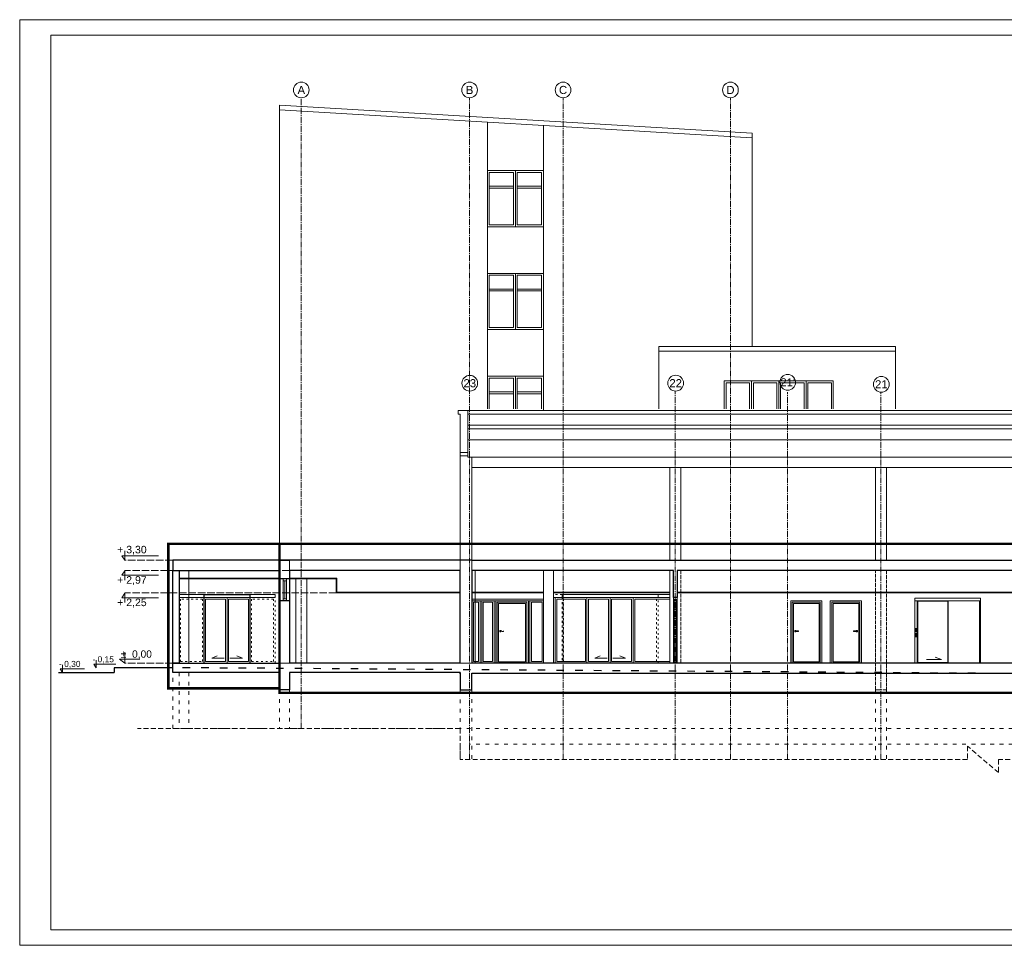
# Model space of a CAD drawing. Header units: millimetres. Extents: x 485 to 6885, y -6822 to -3852.
# Tile 1 of 12: x 485 to 3645, y -6822 to -3852. Entities that reach past the tile are written whole.
import ezdxf
from ezdxf.enums import TextEntityAlignment as Align

# ---------------------------------------------------------------- set-up
doc = ezdxf.new("R2010")
doc.units = ezdxf.units.MM
for name, pattern in [('ACAD_ISO02W100', [15, 12, -3]), ('ACAD_ISO03W100', [30, 12, -18]), ('CACHE2', [4.7625, 3.175, -1.5875]), ('CENTER2', [28.575, 19.05, -3.175, 3.175, -3.175]), ('CONTINU', [0]), ('DASHED', [19.05, 12.7, -6.35]), ('DASHED2', [0.375, 0.25, -0.125])]:
    doc.linetypes.add(name, pattern=pattern)
for name, color, linetype, lineweight in [('SQ_Drzwi', 170, 'Continuous', 9), ('SQ_ISTN.Ściany', 140, 'Continuous', 35), ('Sq_Okna', 170, 'Continuous', 9), ('SQ_Opis_Koty', 7, 'Continuous', 0), ('SQ_Opisy', 7, 'Continuous', 18), ('SQ_Osie', 220, 'CENTER2', 9), ('SQ_PROJ.Ściany', 7, 'Continuous', 35), ('SQ_Wymiary', 7, 'Continuous', 5), ('SQ_ZAKRES_OPRACOWANIA', 7, 'ACAD_ISO02W100', 20)]:
    doc.layers.add(name, color=color, linetype=linetype, lineweight=lineweight)
doc.layers.add('SQ_ELEWACJE', color=7, linetype='Continuous', lineweight=5, true_color=0x3b3b3b)
doc.layers.add('SQ_Widok', color=7, linetype='DASHED', lineweight=15, true_color=0x474747)
doc.styles.add('ARIAL', font='arial.ttf')
doc.styles.add('SQ_Arial Narrow', font='ARIALN.TTF')
doc.styles.get("Standard").update_dxf_attribs({"font": 'arial.ttf'})

# ---------------------------------------------------------------- blocks, each defined once
blk = doc.blocks.new('SQ_RzędnaStanWykończony_100')
for p, q in [((0, 33.8), (0, 0)), ((0, 0), (-16.1, 11.8)), ((-16.1, 11.8), (47, 11.8))]:
    blk.add_line(p, q)
at = {"style": 'SQ_Arial Narrow'}
blk.add_attdef('+4,03', (-12.4, 16.4), '', height=18, dxfattribs=at)

msp = doc.modelspace()

# ---------------------------------------------------------------- linework, layer by layer
at = {"layer": 'SQ_Drzwi'}
for p, q in [((2583.1, -5916.5), (2583.1, -5706.5)), ((2594.9, -5706.5), (2594.9, -5916.5))]:
    msp.add_line(p, q, dxfattribs=at)
for points in [[(2583.1, -5712.4), (2594.9, -5712.4)], [(2585.8, -5914.5), (2585.8, -5712.4)], [(2592.2, -5914.5), (2592.2, -5712.4)], [(2583.1, -5914.5), (2594.9, -5914.5)]]:
    msp.add_lwpolyline(points, dxfattribs=at)
at = {"layer": 'SQ_ELEWACJE', "color": 252, "true_color": 0x8c8c8c}
for p, q in [((2070, -4342.5), (2070, -4510.5)), ((2076, -4336.5), (2076, -4516.5)), ((2082, -4342.5), (2082, -4510.5)), ((1992, -4386.5), (2070, -4386.5)), ((2082, -4386.5), (2160, -4386.5)), ((1992, -4392.5), (2070, -4392.5)), ((2082, -4392.5), (2160, -4392.5)), ((2070, -4672.5), (2070, -4840.5)), ((2076, -4666.5), (2076, -4846.5)), ((2082, -4672.5), (2082, -4840.5)), ((1992, -4716.5), (2070, -4716.5)), ((1992, -4722.5), (2070, -4722.5)), ((2082, -4716.5), (2160, -4716.5)), ((2082, -4722.5), (2160, -4722.5)), ((2536, -5101.3), (2536, -4901.3)), ((3296, -4901.3), (2536, -4901.3)), ((3296, -4916.3), (2536, -4916.3)), ((3296, -5101.3), (3296, -4901.3)), ((2070, -5002.5), (2070, -5101.3)), ((2076, -4996.5), (2076, -5101.3)), ((2082, -5002.5), (2082, -5101.3)), ((2827.5, -5017.3), (2827.5, -5101.3)), ((2833.5, -5011.3), (2833.5, -5101.3)), ((2839.5, -5017.3), (2839.5, -5101.3)), ((2915, -5101.3), (2915, -5017.3)), ((2921, -5101.3), (2921, -5011.3)), ((2927, -5101.3), (2927, -5017.3)), ((3002.5, -5101.3), (3002.5, -5017.3)), ((3008.5, -5101.3), (3008.5, -5011.3)), ((3014.5, -5101.3), (3014.5, -5017.3)), ((1992, -5046.5), (2070, -5046.5)), ((1992, -5052.5), (2070, -5052.5)), ((2082, -5046.5), (2160, -5046.5)), ((2082, -5052.5), (2160, -5052.5))]:
    msp.add_line(p, q, dxfattribs=at)
for points in [[(1319.1, -5586.5), (1319.1, -4126.5), (2836, -4216.5), (2836, -4901.3)], [(2835.1, -4231.4), (1319.1, -4141.5)], [(1986, -4181.1), (1986, -5101.3)], [(2166, -4191.7), (2166, -5106.5)], [(2070, -4510.5), (1992, -4510.5), (1992, -4342.5), (2070, -4342.5)], [(2082, -4342.5), (2160, -4342.5), (2160, -4510.5), (2082, -4510.5)], [(2070, -4840.5), (1992, -4840.5), (1992, -4672.5), (2070, -4672.5)], [(2082, -4672.5), (2160, -4672.5), (2160, -4840.5), (2082, -4840.5)], [(1986, -5101.3), (1986, -4996.5), (2166, -4996.5), (2166, -5101.3)], [(1992, -5101.3), (1992, -5002.5), (2070, -5002.5)], [(2082, -5002.5), (2160, -5002.5), (2160, -5101.3)], [(2746, -5101.3), (2746, -5011.3), (3096, -5011.3), (3096, -5101.3)], [(2752, -5101.3), (2752, -5017.3), (2827.5, -5017.3)], [(2839.5, -5017.3), (2915, -5017.3)], [(2927, -5017.3), (3002.5, -5017.3)], [(3014.5, -5017.3), (3090, -5017.3), (3090, -5101.3)], [(1898.6, -5106.5), (1898.6, -5106.5), (1923.6, -5106.5), (1923.6, -5256.5)], [(1898.6, -5118.5), (1898.6, -5586.5), (5711.8, -5586.5), (5711.8, -5106.5), (1898.6, -5106.5)], [(1923.6, -5106.5), (5711.8, -5106.5)], [(1898.6, -5256.5), (1898.6, -5256.5), (1898.6, -5118.5)], [(1923.6, -5118.5), (5711.8, -5118.5)], [(1923.6, -5153), (5711.8, -5153)], [(1923.6, -5165), (5711.8, -5165)], [(1923.6, -5200), (5711.8, -5200)], [(1923.6, -5241.5), (1898.6, -5241.5)], [(1923.6, -5251.5), (1898.6, -5251.5)], [(1923.6, -5256.5), (1936.6, -5256.5), (1936.6, -5916.5), (1898.6, -5916.5), (1898.6, -5256.5)], [(1923.6, -5256.5), (1936.6, -5256.5)], [(1936.6, -5256.5), (1923.6, -5256.5)], [(1936.6, -5256.5), (5711.8, -5256.5)], [(1936.6, -5289.5), (1936.6, -5586.5)], [(5711.8, -5289.5), (1936.6, -5289.5)]]:
    msp.add_lwpolyline(points, dxfattribs=at)
for points in [[(1986, -4336.5), (2166, -4336.5), (2166, -4516.5), (1986, -4516.5)], [(1986, -4666.5), (2166, -4666.5), (2166, -4846.5), (1986, -4846.5)], [(2606.5, -5586.5), (2571.5, -5586.5), (2571.5, -5289.5), (2606.5, -5289.5)], [(3266.5, -5586.5), (3231.5, -5586.5), (3231.5, -5289.5), (3266.5, -5289.5)]]:
    msp.add_lwpolyline(points, close=True, dxfattribs=at)
at = {"layer": 'SQ_ELEWACJE', "color": 251, "true_color": 0x696969}
msp.add_lwpolyline([(1898.6, -5106.5), (1892.6, -5106.5), (1892.6, -5118.5), (1898.6, -5118.5)], dxfattribs=at)
at = {"layer": 'SQ_ELEWACJE'}
for points in [[(1319.1, -5646.5), (1319.1, -5586.5), (1351.1, -5586.5), (1351.1, -5646.5)], [(1946.5, -5916.5), (1946.5, -5619.5)], [(2571.5, -5916.5), (2571.5, -5619.5)], [(1319.1, -5644.5), (996.6, -5644.5)], [(1319.1, -5646.5), (996.6, -5646.5)], [(1351.1, -5644.5), (1503.1, -5644.5), (1503.1, -5689.5), (1898.6, -5689.5)], [(1898.6, -5691.5), (1501.1, -5691.5), (1501.1, -5646.5), (1351.1, -5646.5)], [(1371.5, -5916.5), (1371.5, -5646.5)], [(1406.5, -5916.5), (1406.5, -5646.5)], [(1150.6, -5711.5), (1150.6, -5911.5)], [(1351.1, -5716.5), (1351.1, -5916.5), (1319.1, -5916.5), (1319.1, -5716.5)], [(2166.6, -5689.5), (1936.6, -5689.5)], [(2166.6, -5691.5), (1936.6, -5691.5)], [(1936.6, -5711.5), (2166.4, -5711.5)], [(1936.6, -5716.5), (2166.4, -5716.5)], [(1963, -5716.5), (1963, -5916.5)], [(2012.8, -5716.5), (2012.8, -5916.5)], [(2122.8, -5916.5), (2122.8, -5716.5)], [(2571.5, -5689.5), (2198.4, -5689.5)], [(2571.5, -5691.5), (2198.4, -5691.5)], [(2225.6, -5706.5), (2198.4, -5706.5)], [(2379.7, -5711.5), (2379.7, -5911.5)], [(2458.7, -5711.5), (2571.5, -5711.5)], [(2458.7, -5911.5), (2458.7, -5711.5)], [(2533.7, -5696.5), (2571.5, -5696.5)], [(2533.7, -5706.5), (2571.5, -5706.5)], [(5631.5, -5689.5), (2594.9, -5689.5)], [(5631.5, -5691.5), (2594.9, -5691.5)], [(2976.2, -5815.2), (2976.2, -5816.3), (2972.6, -5816.3), (2972.6, -5812.7), (2976.2, -5812.7), (2976.2, -5813.7)], [(3169.6, -5815.2), (3169.6, -5816.3), (3173.2, -5816.3), (3173.2, -5812.7), (3169.6, -5812.7), (3169.6, -5813.7)], [(1141.2, -5901.3), (1101.5, -5901.3), (1119.5, -5893.6)], [(1160, -5901.3), (1199.8, -5901.3), (1181.7, -5893.6)], [(2370.3, -5901.3), (2330.5, -5901.3), (2348.5, -5893.6)], [(2389, -5901.3), (2428.8, -5901.3), (2410.8, -5893.6)], [(3395.3, -5905.4), (3443, -5905.4), (3422.6, -5898.3)], [(2458.7, -5911.5), (2571.5, -5911.5)]]:
    msp.add_lwpolyline(points, dxfattribs=at)
for points in [[(1028.6, -5916.5), (996.6, -5916.5), (996.6, -5619.5), (1028.6, -5619.5)], [(2198.4, -5916.5), (2166.4, -5916.5), (2166.4, -5619.5), (2198.4, -5619.5)], [(996.6, -5706.5), (1304.7, -5706.5), (1304.7, -5696.5), (996.6, -5696.5)], [(1076.6, -5706.5), (1224.7, -5706.5), (1224.7, -5916.5), (1076.6, -5916.5)], [(1150.6, -5706.5), (1076.6, -5706.5), (1076.6, -5916.5), (1150.6, -5916.5)], [(1145.6, -5711.5), (1081.6, -5711.5), (1081.6, -5911.5), (1145.6, -5911.5)], [(1224.7, -5706.5), (1150.6, -5706.5), (1150.6, -5916.5), (1224.7, -5916.5)], [(1219.7, -5711.5), (1155.6, -5711.5), (1155.6, -5911.5), (1219.7, -5911.5)], [(1968, -5716.5), (2117.8, -5716.5), (2117.8, -5916.5), (1968, -5916.5)], [(2007.8, -5916.5), (1968, -5916.5), (1968, -5716.5), (2007.8, -5716.5)], [(2198.4, -5706.5), (2203.4, -5706.5), (2203.4, -5916.5), (2198.4, -5916.5)], [(2305.6, -5706.5), (2203.4, -5706.5), (2203.4, -5916.5), (2305.6, -5916.5)], [(2300.6, -5711.5), (2208.4, -5711.5), (2208.4, -5911.5), (2300.6, -5911.5)], [(2225.6, -5706.5), (2533.7, -5706.5), (2533.7, -5696.5), (2225.6, -5696.5)], [(2305.6, -5706.5), (2453.7, -5706.5), (2453.7, -5916.5), (2305.6, -5916.5)], [(2379.7, -5706.5), (2305.6, -5706.5), (2305.6, -5916.5), (2379.7, -5916.5)], [(2374.7, -5711.5), (2310.6, -5711.5), (2310.6, -5911.5), (2374.7, -5911.5)], [(2453.7, -5706.5), (2379.7, -5706.5), (2379.7, -5916.5), (2453.7, -5916.5)], [(2448.7, -5711.5), (2384.7, -5711.5), (2384.7, -5911.5), (2448.7, -5911.5)], [(2959.3, -5716.5), (3059.3, -5716.5), (3059.3, -5916.5), (2959.3, -5916.5)], [(3186.5, -5716.5), (3086.5, -5716.5), (3086.5, -5916.5), (3186.5, -5916.5)], [(3568.1, -5708.5), (3358.1, -5708.5), (3358.1, -5716.5), (3568.1, -5716.5)], [(3365.1, -5716.5), (3365.1, -5916.5), (3358.1, -5916.5), (3358.1, -5716.5)], [(3365.1, -5716.5), (3465.1, -5716.5), (3465.1, -5916.5), (3365.1, -5916.5)], [(3367.1, -5718.5), (3463.1, -5718.5), (3463.1, -5914.5), (3367.1, -5914.5)], [(3568.1, -5716.5), (3568.1, -5916.5), (3565.1, -5916.5), (3565.1, -5716.5)], [(1958, -5721.5), (1941.6, -5721.5), (1941.6, -5911.5), (1958, -5911.5)], [(2002.8, -5911.5), (1973, -5911.5), (1973, -5721.5), (2002.8, -5721.5)], [(2017.8, -5721.5), (2112.8, -5721.5), (2112.8, -5916.5), (2017.8, -5916.5)], [(2021.8, -5725.5), (2108.8, -5725.5), (2108.8, -5912.5), (2021.8, -5912.5)], [(2127.8, -5721.5), (2161.4, -5721.5), (2161.4, -5911.5), (2127.8, -5911.5)], [(2964.3, -5721.5), (3054.3, -5721.5), (3054.3, -5916.5), (2964.3, -5916.5)], [(2968.3, -5725.5), (3050.3, -5725.5), (3050.3, -5912.5), (2968.3, -5912.5)], [(3181.5, -5721.5), (3091.5, -5721.5), (3091.5, -5916.5), (3181.5, -5916.5)], [(3177.5, -5725.5), (3095.5, -5725.5), (3095.5, -5912.5), (3177.5, -5912.5)], [(3359.4, -5806), (3363.5, -5806), (3363.5, -5816.8), (3359.4, -5816.8)], [(2984.6, -5813.7), (2984.6, -5815.2), (2972.6, -5815.2), (2972.6, -5813.7)], [(3161.2, -5813.7), (3161.2, -5815.2), (3173.2, -5815.2), (3173.2, -5813.7)], [(3359.4, -5821.9), (3363.5, -5821.9), (3363.5, -5832.7), (3359.4, -5832.7)]]:
    msp.add_lwpolyline(points, close=True, dxfattribs=at)
at = {"layer": 'SQ_ELEWACJE', "linetype": 'ACAD_ISO02W100'}
msp.add_lwpolyline([(2594.9, -5619.5), (2606.5, -5619.5), (2606.5, -5916.5), (2571.5, -5916.5), (2571.5, -5619.5), (2583.1, -5619.5)], dxfattribs=at)
msp.add_lwpolyline([(3266.5, -6002.4), (3231.5, -6002.4), (3231.5, -5619.5), (3266.5, -5619.5)], close=True, dxfattribs=at)
at = {"layer": 'SQ_ELEWACJE', "linetype": 'ACAD_ISO03W100', "ltscale": 0.5}
for points in [[(1076.6, -5706.5), (996.6, -5706.5), (996.6, -5916.5), (1076.6, -5916.5)], [(1071.6, -5711.5), (1001.6, -5711.5), (1001.6, -5911.5), (1071.6, -5911.5)], [(1304.7, -5706.5), (1224.7, -5706.5), (1224.7, -5916.5), (1304.7, -5916.5)], [(1299.7, -5711.5), (1229.7, -5711.5), (1229.7, -5911.5), (1299.7, -5911.5)], [(2305.6, -5706.5), (2225.6, -5706.5), (2225.6, -5916.5), (2305.6, -5916.5)], [(2300.6, -5711.5), (2230.6, -5711.5), (2230.6, -5911.5), (2300.6, -5911.5)], [(2533.7, -5706.5), (2453.7, -5706.5), (2453.7, -5916.5), (2533.7, -5916.5)], [(2528.7, -5711.5), (2458.7, -5711.5), (2458.7, -5911.5), (2528.7, -5911.5)], [(2038.1, -5813.7), (2038.1, -5815.2), (2026.1, -5815.2), (2026.1, -5813.7)]]:
    msp.add_lwpolyline(points, close=True, dxfattribs=at)
for points in [[(2225.6, -5696.5), (2198.4, -5696.5)], [(2029.7, -5815.2), (2029.7, -5816.3), (2026.1, -5816.3), (2026.1, -5812.7), (2029.7, -5812.7), (2029.7, -5813.7)]]:
    msp.add_lwpolyline(points, dxfattribs=at)
at = {"layer": 'SQ_ELEWACJE'}
for centre in [(3361.4, -5808.6), (3361.4, -5813.6)]:
    msp.add_circle(centre, 1.2, dxfattribs=at)
at = {"layer": 'SQ_ISTN.Ściany', "lineweight": 30}
for points in [[(1319.1, -5586.5), (976.6, -5586.5), (976.6, -5619.5), (1319.1, -5619.5)], [(1319.1, -5586.5), (1351.1, -5586.5)], [(1936.6, -5586.5), (1319.1, -5586.5)], [(1936.6, -5586.5), (5711.8, -5586.5)], [(1319.1, -5646.5), (1319.1, -5603.1)], [(1351.1, -5619.5), (1351.1, -5646.5)], [(1898.6, -5619.5), (1351.1, -5619.5)], [(1898.6, -5916.5), (1898.6, -5619.5)], [(1936.6, -5619.5), (1936.6, -5916.5)], [(2583.1, -5619.5), (1936.6, -5619.5)], [(2583.1, -5706.5), (2583.1, -5619.5)], [(5631.5, -5619.5), (2594.9, -5619.5)], [(2594.9, -5619.5), (2594.9, -5706.5)], [(1351.1, -5646.5), (1319.1, -5646.5)], [(1319.1, -5946.5), (1319.1, -5716.5)], [(1351.1, -5716.5), (1319.1, -5716.5)], [(1351.1, -5716.5), (1351.1, -5916.5)], [(2594.9, -5706.5), (2583.1, -5706.5)], [(1898.6, -5916.5), (1351.1, -5916.5)], [(5631.5, -5916.5), (1936.6, -5916.5)], [(1351.1, -5946.5), (1351.1, -6002.4), (1319.1, -6002.4), (1319.1, -5946.5)], [(1898.6, -5946.5), (1351.1, -5946.5)], [(1898.6, -5946.5), (1898.6, -6002.4), (1936.6, -6002.4), (1936.6, -5949.5), (5711.8, -5949.5)], [(1898.6, -5951.5), (1898.6, -5946.5)], [(1936.6, -5949.5), (1936.6, -5951.5)]]:
    msp.add_lwpolyline(points, dxfattribs=at)
msp.add_lwpolyline([(976.6, -5916.5), (1319.1, -5916.5), (1319.1, -5946.5), (976.6, -5946.5)], close=True, dxfattribs=at)
at = {"layer": 'Sq_Okna'}
for points in [[(1341.1, -5652.5), (1331.1, -5652.5), (1331.1, -5646.5), (1341.1, -5646.5)], [(1341.1, -5716.5), (1331.1, -5716.5), (1331.1, -5710.5), (1341.1, -5710.5)]]:
    msp.add_lwpolyline(points, close=True, dxfattribs=at)
for points in [[(1331.1, -5710.5), (1331.1, -5652.5)], [(1336.1, -5652.5), (1336.1, -5710.4)], [(1341.1, -5652.5), (1341.1, -5710.5)]]:
    msp.add_lwpolyline(points, dxfattribs=at)
at = {"layer": 'SQ_Opis_Koty'}
for points in [[(822.5, -5556.5), (822.5, -5586.5), (813.5, -5572.1), (931.1, -5572.1), (931.1, -5572.1)], [(822.5, -5650.5), (822.5, -5620.5), (813.5, -5634.9), (931.1, -5634.9), (931.1, -5634.9)], [(822.5, -5722.5), (822.5, -5692.5), (813.5, -5706.9), (931.1, -5706.9), (931.1, -5706.9)], [(730.3, -5907.5), (730.3, -5931.5), (723.2, -5920), (794, -5920), (794, -5920)], [(622.6, -5922.5), (622.6, -5946.5), (615.5, -5935), (693.6, -5935), (693.6, -5935)]]:
    msp.add_lwpolyline(points, dxfattribs=at)
at = {"layer": 'SQ_Opisy', "lineweight": 9}
for points in [[(485.4, -3852.3), (485.4, -6822.3), (6885.4, -6822.3), (6885.4, -3852.3)], [(585.4, -3902.3), (585.4, -6772.3), (6835.4, -6772.3), (6835.4, -3902.3)]]:
    msp.add_lwpolyline(points, close=True, dxfattribs=at)
at = {"layer": 'SQ_Osie'}
for p, q in [((1389, -6126.5), (1389, -4103)), ((1929, -6225.8), (1929, -4103)), ((2229, -6225.8), (2229, -4103)), ((2766, -6225.8), (2766, -4103))]:
    msp.add_line(p, q, dxfattribs=at)
for points in [[(2589, -6225.8), (2589, -5043.9)], [(2949, -6225.8), (2949, -5047.5)], [(3249, -6225.8), (3249, -5047.5)]]:
    msp.add_lwpolyline(points, dxfattribs=at)
at = {"layer": 'SQ_Osie', "linetype": 'ByBlock'}
for centre in [(1389, -4077.8), (1929, -4077.8), (2229, -4077.8), (2766, -4077.8), (2949.8, -5015.9), (1929.7, -5018.8), (2590.2, -5018.6), (3250.2, -5022.3)]:
    msp.add_circle(centre, 25.2, dxfattribs=at)
at = {"layer": 'SQ_PROJ.Ściany', "lineweight": 30}
msp.add_lwpolyline([(976.6, -5619.5), (996.6, -5619.5), (996.6, -5916.5), (976.6, -5916.5)], close=True, dxfattribs=at)
for points in [[(1076.6, -5696.5), (1076.6, -5916.5)], [(1076.6, -5696.5), (1224.7, -5696.5)], [(1224.7, -5916.5), (1224.7, -5696.5)]]:
    msp.add_lwpolyline(points, dxfattribs=at)
at = {"layer": 'SQ_Widok', "linetype": 'CONTINU', "lineweight": 25}
for points in [[(1319.1, -5646.5), (1319.1, -5716.5)], [(1351.1, -5646.5), (1351.1, -5716.5)]]:
    msp.add_lwpolyline(points, dxfattribs=at)
at = {"layer": 'SQ_Widok', "color": 252, "linetype": 'ACAD_ISO03W100', "lineweight": 13, "true_color": 0x8c8c8c}
for points in [[(1898.6, -6126.5), (976.6, -6126.5), (976.6, -5946.5)], [(996.6, -5946.5), (996.6, -6126.5)], [(1028.6, -5946.5), (1028.6, -6126.5)], [(1319.1, -6002.4), (1319.1, -6126.5)], [(1351.1, -6002.4), (1351.1, -6126.5)], [(1898.6, -6225.8), (1898.6, -6002.4), (1936.6, -6002.4), (1936.6, -6225.8)], [(3231.5, -6225.8), (3231.5, -6002.4), (3266.5, -6002.4), (3266.5, -6225.8)], [(5711.8, -6126.5), (1898.6, -6126.5)], [(5711.8, -6176.5), (1929, -6176.5)]]:
    msp.add_lwpolyline(points, dxfattribs=at)
at = {"layer": 'SQ_Wymiary', "lineweight": 30}
msp.add_line((610.4, -5946.5), (788.5, -5946.5), dxfattribs=at)
msp.add_lwpolyline([(976.6, -5931.5), (788.5, -5931.5), (788.5, -5946.5)], dxfattribs=at)
at = {"layer": 'SQ_Wymiary', "linetype": 'ACAD_ISO03W100', "lineweight": 30, "ltscale": 2}
msp.add_lwpolyline([(5711.8, -5964.7), (976.6, -5931.5)], dxfattribs=at)
at = {"layer": 'SQ_ZAKRES_OPRACOWANIA', "color": 96, "linetype": 'DASHED2', "ltscale": 100, "true_color": 0x007500, "const_width": 8}
msp.add_lwpolyline([(962.5, -5534), (1319.1, -5534), (1319.1, -5997.7), (962.5, -5997.7)], close=True, dxfattribs=at)
at = {"layer": 'SQ_ZAKRES_OPRACOWANIA', "color": 146, "linetype": 'DASHED2', "ltscale": 100, "true_color": 0x105689, "const_width": 8}
msp.add_lwpolyline([(1319.1, -5534), (5662.8, -5534), (5662.8, -6012.4), (1319.1, -6012.4)], close=True, dxfattribs=at)
at = {"layer": 'SQ_ZAKRES_OPRACOWANIA', "color": 250, "lineweight": 5, "ltscale": 2, "true_color": 0x363636}
for points in [[(976.6, -5586.5), (822.5, -5586.5)], [(1351.1, -5619.5), (822.5, -5619.5)], [(1501.1, -5691.5), (822.5, -5691.5)], [(976.6, -5916.5), (822.5, -5916.5)]]:
    msp.add_lwpolyline(points, dxfattribs=at)
at = {"layer": 'SQ_ZAKRES_OPRACOWANIA', "linetype": 'CACHE2', "ltscale": 5}
for points in [[(1898.6, -6126.5), (863.2, -6126.5)], [(1898.6, -6126.5), (1898.6, -6225.8)], [(3526.5, -6225.8), (1898.6, -6225.8)], [(5711.8, -6225.8), (3626.5, -6225.8)]]:
    msp.add_lwpolyline(points, dxfattribs=at)
at = {"layer": 'SQ_ZAKRES_OPRACOWANIA', "color": 251, "linetype": 'CACHE2', "ltscale": 5, "true_color": 0x696969}
msp.add_lwpolyline([(3626.5, -6225.8), (3626.5, -6268.3), (3526.5, -6183.2), (3526.5, -6225.8)], dxfattribs=at)

# ---------------------------------------------------------------- block references
at = {"layer": 'SQ_Opis_Koty'}
ref = msp.add_blockref('SQ_RzędnaStanWykończony_100', (822.5, -5916.5), dxfattribs=dict(at, xscale=1.031736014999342, yscale=1.031736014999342, zscale=1.031736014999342))
ref.add_attrib('+4,03', '%%P  0,00', (809.7, -5899.5), dxfattribs={"layer": '0', "height": 23.45, "style": 'ARIAL'})

# ---------------------------------------------------------------- texts
for s, width, gutter_width, insert, char_height, attachment_point in [('\\pxi-3,l4,t4;+ 3,30', 149.314, 120.5, (774.2, -5540.5), 24.097, 1), ('\\pxi-3,l4,t4;+ 2,97', 149.314, 120.5, (774.2, -5666.5), 24.097, 7), ('\\pxi-3,l4,t4;+ 2,25', 149.314, 120.5, (774.2, -5738.5), 24.097, 7), ('\\pxi-3,l4,t4;- 0,15', 119.451, 96.4, (699.6, -5894.8), 19.278, 1), ('\\pxi-3,l4,t4;- 0,30', 119.451, 96.4, (592.4, -5909.8), 19.278, 1)]:
    msp.add_mtext_dynamic_manual_height_columns(s, width=width, gutter_width=gutter_width, heights=[0], dxfattribs=dict(at, insert=insert, char_height=char_height, attachment_point=attachment_point))
at = {"layer": 'SQ_Osie'}
for s, p in [('A', (1389, -4077.8)), ('B', (1929, -4077.8)), ('C', (2229, -4077.8)), ('D', (2766, -4077.8)), ('23', (1929.7, -5018.8)), ('22', (2590.2, -5018.6)), ("21'", (2949.8, -5015.9)), ('21', (3250.2, -5022.3))]:
    msp.add_text(s, height=26, dxfattribs=at).set_placement(p, align=Align.MIDDLE_CENTER)

doc.saveas('drawing.dxf')
